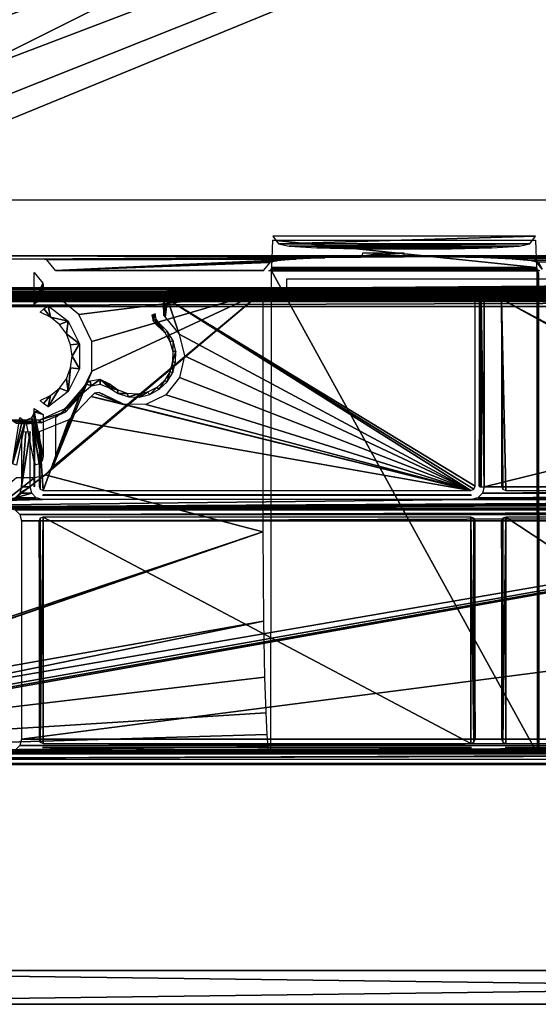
# Model space of a CAD drawing. Header units: millimetres. Extents: x -163 to 163, y -244 to 160.
# Tile 7 of 16: x -101 to -39, y -244 to -126. Entities that reach past the tile are written whole.
import ezdxf

# ---------------------------------------------------------------- set-up
doc = ezdxf.new("R2010")
doc.units = ezdxf.units.MM
doc.header["$LTSCALE"] = 159.143519
for name, color, linetype in [('1', 7, 'CONTINUOUS'), ('101', 7, 'CONTINUOUS'), ('105', 7, 'CONTINUOUS'), ('115', 7, 'CONTINUOUS'), ('117', 7, 'CONTINUOUS'), ('118', 7, 'CONTINUOUS'), ('119', 7, 'CONTINUOUS'), ('120', 7, 'CONTINUOUS'), ('121', 7, 'CONTINUOUS'), ('128', 7, 'CONTINUOUS'), ('130', 7, 'CONTINUOUS'), ('135', 7, 'CONTINUOUS'), ('137', 7, 'CONTINUOUS'), ('143', 7, 'CONTINUOUS'), ('149', 7, 'CONTINUOUS'), ('15', 7, 'CONTINUOUS'), ('156', 7, 'CONTINUOUS'), ('162', 7, 'CONTINUOUS'), ('170', 7, 'CONTINUOUS'), ('171', 7, 'CONTINUOUS'), ('173', 7, 'CONTINUOUS'), ('19', 7, 'CONTINUOUS'), ('26', 7, 'CONTINUOUS'), ('5', 7, 'CONTINUOUS'), ('79', 7, 'CONTINUOUS'), ('86', 7, 'CONTINUOUS'), ('88', 7, 'CONTINUOUS'), ('89', 7, 'CONTINUOUS'), ('90', 7, 'CONTINUOUS'), ('91', 7, 'CONTINUOUS'), ('92', 7, 'CONTINUOUS'), ('93', 7, 'CONTINUOUS'), ('97', 7, 'CONTINUOUS'), ('98', 7, 'CONTINUOUS')]:
    doc.layers.add(name, color=color, linetype=linetype)

msp = doc.modelspace()

# ---------------------------------------------------------------- linework, layer by layer
at = {"layer": '1', "color": 8, "linetype": 'Continuous', "true_color": 0x787878}
for points in [[(158.5, -0.02), (-158.5, -158.54), (158.5, -158.54), (158.5, -0.02)], [(-158.5, -0.02), (-158.5, -158.54), (158.5, -0.02), (-158.5, -0.02)], [(-158.5, -158.54), (-156.45, -158.59), (158.5, -158.54), (-158.5, -158.54)], [(158.5, -158.54), (-156.45, -158.59), (156.45, -158.59), (158.5, -158.54)], [(-156.45, -158.59), (-155.47, -158.88), (156.45, -158.59), (-156.45, -158.59)], [(156.45, -158.59), (-155.47, -158.88), (155.47, -158.88), (156.45, -158.59)], [(-155.47, -158.88), (-154.76, -159.61), (155.47, -158.88), (-155.47, -158.88)], [(155.47, -158.88), (-154.76, -159.61), (154.76, -159.61), (155.47, -158.88)], [(-154.76, -159.61), (-154.5, -160.59), (154.76, -159.61), (-154.76, -159.61)], [(154.76, -159.61), (-154.5, -160.59), (154.5, -160.59), (154.76, -159.61)], [(154.5, -213.69), (154.5, -160.59), (-154.5, -213.69), (154.5, -213.69)], [(154.5, -160.59), (-154.5, -160.59), (-154.5, -213.69), (154.5, -160.59)]]:
    msp.add_3dface(points, dxfattribs=at)
at = {"layer": '101', "color": 8, "linetype": 'Continuous', "true_color": 0x787878}
for points in [[(-154.75, -243.5, -50), (154.75, -243.5, -50), (-154.75, -243.5), (-154.75, -243.5, -50)], [(154.75, -243.5, -50), (154.75, -243.5), (-154.75, -243.5), (154.75, -243.5, -50)]]:
    msp.add_3dface(points, dxfattribs=at)
at = {"layer": '105', "color": 8, "linetype": 'Continuous', "true_color": 0x787878}
for points in [[(-154.75, -239.5, -50), (-154.75, -239.5), (154.75, -239.5), (-154.75, -239.5, -50)], [(154.75, -239.5, -50), (-154.75, -239.5, -50), (154.75, -239.5), (154.75, -239.5, -50)]]:
    msp.add_3dface(points, dxfattribs=at)
at = {"layer": '115', "color": 8, "linetype": 'Continuous', "true_color": 0x787878}
for points in [[(-159.36, -158.36, -60), (-159.36, 0.07, -60), (159.36, -158.36, -60), (-159.36, -158.36, -60)], [(159.36, -158.36, -60), (-159.36, 0.07, -60), (159.36, 0.07, -60), (159.36, -158.36, -60)], [(-159.07, -159.07, -60), (-159.36, -158.36, -60), (159.07, -159.07, -60), (-159.07, -159.07, -60)], [(159.07, -159.07, -60), (-159.36, -158.36, -60), (159.36, -158.36, -60), (159.07, -159.07, -60)], [(-158.36, -159.36, -60), (-159.07, -159.07, -60), (0, -159.36, -60), (-158.36, -159.36, -60)], [(0, -159.36, -60), (-159.07, -159.07, -60), (158.36, -159.36, -60), (0, -159.36, -60)], [(158.36, -159.36, -60), (-159.07, -159.07, -60), (159.07, -159.07, -60), (158.36, -159.36, -60)]]:
    msp.add_3dface(points, dxfattribs=at)
at = {"layer": '117', "color": 8, "linetype": 'Continuous', "true_color": 0x787878}
for points in [[(-69, -157.34, -44.5), (-69, -158.4, -44.5), (69, -157.34, -44.5), (-69, -157.34, -44.5)], [(-69, -158.4, -44.5), (-46.99, -158.4, -44.5), (69, -157.34, -44.5), (-69, -158.4, -44.5)], [(69, -157.34, -44.5), (-46.99, -158.4, -44.5), (46.99, -158.4, -44.5), (69, -157.34, -44.5)], [(-46.99, -158.4, -44.5), (-46.09, -158.75, -44.5), (46.99, -158.4, -44.5), (-46.99, -158.4, -44.5)], [(46.99, -158.4, -44.5), (-46.09, -158.75, -44.5), (46.09, -158.75, -44.5), (46.99, -158.4, -44.5)], [(-46.09, -158.75, -44.5), (-45.51, -159.63, -44.5), (46.09, -158.75, -44.5), (-46.09, -158.75, -44.5)], [(46.09, -158.75, -44.5), (-45.51, -159.63, -44.5), (45.51, -159.63, -44.5), (46.09, -158.75, -44.5)], [(-45.51, -159.63, -44.5), (-45.51, -182.01, -44.5), (45.51, -159.63, -44.5), (-45.51, -159.63, -44.5)], [(45.51, -159.63, -44.5), (-45.51, -182.01, -44.5), (45.51, -182.01, -44.5), (45.51, -159.63, -44.5)], [(-99.49, -175.48, -44.5), (-100.51, -182.01, -44.5), (-99.49, -182.01, -44.5), (-99.49, -175.48, -44.5)], [(-100, -175.5, -44.5), (-100.51, -182.01, -44.5), (-99.49, -175.48, -44.5), (-100, -175.5, -44.5)], [(-100.51, -175.48, -44.5), (-100.51, -182.01, -44.5), (-100, -175.5, -44.5), (-100.51, -175.48, -44.5)], [(-99.49, -182.01, -44.5), (-100.71, -182.76, -44.5), (-99.29, -182.76, -44.5), (-99.49, -182.01, -44.5)], [(-100.51, -182.01, -44.5), (-100.71, -182.76, -44.5), (-99.49, -182.01, -44.5), (-100.51, -182.01, -44.5)], [(-45.51, -182.01, -44.5), (-45.71, -182.76, -44.5), (45.51, -182.01, -44.5), (-45.51, -182.01, -44.5)], [(45.51, -182.01, -44.5), (-45.71, -182.76, -44.5), (45.71, -182.76, -44.5), (45.51, -182.01, -44.5)], [(102.01, -183.51, -44.5), (-137.75, -184.53, -44.5), (137.75, -183.51, -44.5), (102.01, -183.51, -44.5)], [(97.99, -183.51, -44.5), (-137.75, -184.53, -44.5), (102.01, -183.51, -44.5), (97.99, -183.51, -44.5)], [(47.01, -183.51, -44.5), (-137.75, -184.53, -44.5), (97.99, -183.51, -44.5), (47.01, -183.51, -44.5)], [(-47.01, -183.51, -44.5), (-137.75, -184.53, -44.5), (47.01, -183.51, -44.5), (-47.01, -183.51, -44.5)], [(-97.99, -183.51, -44.5), (-137.75, -184.53, -44.5), (-47.01, -183.51, -44.5), (-97.99, -183.51, -44.5)], [(-102.01, -183.51, -44.5), (-137.75, -184.53, -44.5), (-97.99, -183.51, -44.5), (-102.01, -183.51, -44.5)], [(-137.75, -184.53, -44.5), (-102.01, -184.53, -44.5), (137.75, -183.51, -44.5), (-137.75, -184.53, -44.5)], [(-98.74, -183.31, -44.5), (-102.01, -183.51, -44.5), (-97.99, -183.51, -44.5), (-98.74, -183.31, -44.5)], [(-101.26, -183.31, -44.5), (-102.01, -183.51, -44.5), (-98.74, -183.31, -44.5), (-101.26, -183.31, -44.5)], [(137.75, -183.51, -44.5), (-102.01, -184.53, -44.5), (102.01, -184.53, -44.5), (137.75, -183.51, -44.5)], [(-99.29, -182.76, -44.5), (-101.26, -183.31, -44.5), (-98.74, -183.31, -44.5), (-99.29, -182.76, -44.5)], [(-100.71, -182.76, -44.5), (-101.26, -183.31, -44.5), (-99.29, -182.76, -44.5), (-100.71, -182.76, -44.5)], [(46.26, -183.31, -44.5), (-47.01, -183.51, -44.5), (47.01, -183.51, -44.5), (46.26, -183.31, -44.5)], [(-46.26, -183.31, -44.5), (-47.01, -183.51, -44.5), (46.26, -183.31, -44.5), (-46.26, -183.31, -44.5)], [(-45.71, -182.76, -44.5), (-46.26, -183.31, -44.5), (45.71, -182.76, -44.5), (-45.71, -182.76, -44.5)], [(45.71, -182.76, -44.5), (-46.26, -183.31, -44.5), (46.26, -183.31, -44.5), (45.71, -182.76, -44.5)], [(-102.01, -184.53, -44.5), (-101.26, -184.73, -44.5), (102.01, -184.53, -44.5), (-102.01, -184.53, -44.5)], [(102.01, -184.53, -44.5), (-101.26, -184.73, -44.5), (101.26, -184.73, -44.5), (102.01, -184.53, -44.5)], [(-101.26, -184.73, -44.5), (-100.71, -185.28, -44.5), (101.26, -184.73, -44.5), (-101.26, -184.73, -44.5)], [(101.26, -184.73, -44.5), (-100.71, -185.28, -44.5), (100.71, -185.28, -44.5), (101.26, -184.73, -44.5)], [(-100.71, -185.28, -44.5), (-100.51, -186.03, -44.5), (100.71, -185.28, -44.5), (-100.71, -185.28, -44.5)], [(100.71, -185.28, -44.5), (-100.51, -186.03, -44.5), (100.51, -186.03, -44.5), (100.71, -185.28, -44.5)], [(100.51, -186.03, -44.5), (-100.51, -212, -44.5), (100.51, -212, -44.5), (100.51, -186.03, -44.5)], [(-100.51, -186.03, -44.5), (-100.51, -212, -44.5), (100.51, -186.03, -44.5), (-100.51, -186.03, -44.5)], [(100.71, -212.75, -44.5), (-101.26, -213.3, -44.5), (101.26, -213.3, -44.5), (100.71, -212.75, -44.5)], [(-100.71, -212.75, -44.5), (-101.26, -213.3, -44.5), (100.71, -212.75, -44.5), (-100.71, -212.75, -44.5)], [(100.51, -212, -44.5), (-100.71, -212.75, -44.5), (100.71, -212.75, -44.5), (100.51, -212, -44.5)], [(-100.51, -212, -44.5), (-100.71, -212.75, -44.5), (100.51, -212, -44.5), (-100.51, -212, -44.5)], [(149.75, -213.5, -44.5), (-149.75, -214.37, -44.5), (0, -214.37, -44.5), (149.75, -213.5, -44.5)], [(102.01, -213.5, -44.5), (-149.75, -214.37, -44.5), (149.75, -213.5, -44.5), (102.01, -213.5, -44.5)], [(-102.01, -213.5, -44.5), (-149.75, -214.37, -44.5), (102.01, -213.5, -44.5), (-102.01, -213.5, -44.5)], [(101.26, -213.3, -44.5), (-102.01, -213.5, -44.5), (102.01, -213.5, -44.5), (101.26, -213.3, -44.5)], [(-101.26, -213.3, -44.5), (-102.01, -213.5, -44.5), (101.26, -213.3, -44.5), (-101.26, -213.3, -44.5)]]:
    msp.add_3dface(points, dxfattribs=at)
at = {"layer": '118', "color": 8, "linetype": 'Continuous', "true_color": 0x787878}
for points in [[(-153, -214.5, -50), (-153, -160.52, -50), (153, -160.52, -50), (-153, -214.5, -50)], [(-152.85, -214.85, -50), (-153, -214.5, -50), (153, -160.52, -50), (-152.85, -214.85, -50)], [(-152.5, -215, -50), (-152.85, -214.85, -50), (153, -160.52, -50), (-152.5, -215, -50)], [(152.5, -215, -50), (-152.5, -215, -50), (153, -160.52, -50), (152.5, -215, -50)]]:
    msp.add_3dface(points, dxfattribs=at)
at = {"layer": '119', "color": 8, "linetype": 'Continuous', "true_color": 0x787878}
for points in [[(-83.63, -160.19, -48), (-83.58, -161.66, -48), (-83.49, -159.84, -48), (-83.63, -160.19, -48)], [(-83.63, -161.44, -48), (-83.58, -161.66, -48), (-83.63, -160.19, -48), (-83.63, -161.44, -48)], [(-83.58, -161.66, -48), (-83.44, -161.84, -48), (-83.49, -159.84, -48), (-83.58, -161.66, -48)], [(-83.44, -161.84, -48), (-83.13, -159.69, -48), (-83.49, -159.84, -48), (-83.44, -161.84, -48)], [(-81.75, -163.88, -48), (-83.13, -159.69, -48), (-83.44, -161.84, -48), (-81.75, -163.88, -48)], [(-46.58, -181.94, -48), (-83.13, -159.69, -48), (-46.72, -182.29, -48), (-46.58, -181.94, -48)], [(-46.58, -159.7, -48), (-83.13, -159.69, -48), (-46.58, -181.94, -48), (-46.58, -159.7, -48)], [(-46.58, -159.69, -48), (-83.13, -159.69, -48), (-46.58, -159.7, -48), (-46.58, -159.69, -48)], [(-47.08, -182.44, -48), (-83.13, -159.69, -48), (-81.75, -163.88, -48), (-47.08, -182.44, -48)], [(-46.72, -182.29, -48), (-83.13, -159.69, -48), (-47.08, -182.44, -48), (-46.72, -182.29, -48)], [(-42.92, -182.44, -48), (-43.42, -159.69, -48), (-43.27, -182.3, -48), (-42.92, -182.44, -48)], [(-2.08, -182.44, -48), (-43.42, -159.69, -48), (-42.92, -182.44, -48), (-2.08, -182.44, -48)], [(-1.72, -182.29, -48), (-43.42, -159.69, -48), (-2.08, -182.44, -48), (-1.72, -182.29, -48)], [(-1.58, -181.94, -48), (-43.42, -159.69, -48), (-1.72, -182.29, -48), (-1.58, -181.94, -48)], [(-1.58, -159.7, -48), (-43.42, -159.69, -48), (-1.58, -181.94, -48), (-1.58, -159.7, -48)], [(-1.58, -159.69, -48), (-43.42, -159.69, -48), (-1.58, -159.7, -48), (-1.58, -159.69, -48)], [(-43.42, -159.69, -48), (-43.42, -159.7, -48), (-43.27, -182.3, -48), (-43.42, -159.69, -48)], [(-43.42, -159.7, -48), (-43.42, -159.7, -48), (-43.27, -182.3, -48), (-43.42, -159.7, -48)], [(-43.42, -159.7, -48), (-43.42, -181.94, -48), (-43.27, -182.3, -48), (-43.42, -159.7, -48)], [(-81.13, -166.44, -48), (-47.08, -182.44, -48), (-81.75, -163.88, -48), (-81.13, -166.44, -48)], [(-81.7, -169.02, -48), (-47.08, -182.44, -48), (-81.13, -166.44, -48), (-81.7, -169.02, -48)], [(-83.35, -171.09, -48), (-47.08, -182.44, -48), (-81.7, -169.02, -48), (-83.35, -171.09, -48)], [(-91.26, -170.8, -48), (-91.81, -170.89, -48), (-88.38, -172.2, -48), (-91.26, -170.8, -48)], [(-90.74, -171.02, -48), (-91.26, -170.8, -48), (-88.38, -172.2, -48), (-90.74, -171.02, -48)], [(-94.87, -174.04, -48), (-47.08, -182.44, -48), (-92.23, -171.27, -48), (-94.87, -174.04, -48)], [(-91.81, -170.89, -48), (-92.23, -171.27, -48), (-88.38, -172.2, -48), (-91.81, -170.89, -48)], [(-92.23, -171.27, -48), (-47.08, -182.44, -48), (-88.38, -172.2, -48), (-92.23, -171.27, -48)], [(-85.73, -172.23, -48), (-47.08, -182.44, -48), (-83.35, -171.09, -48), (-85.73, -172.23, -48)], [(-88.38, -172.2, -48), (-47.08, -182.44, -48), (-85.73, -172.23, -48), (-88.38, -172.2, -48)], [(-98.42, -175.48, -48), (-97.92, -182.44, -48), (-94.87, -174.04, -48), (-98.42, -175.48, -48)], [(-97.92, -182.44, -48), (-47.08, -182.44, -48), (-94.87, -174.04, -48), (-97.92, -182.44, -48)], [(-98.27, -182.3, -48), (-97.92, -182.44, -48), (-98.42, -175.48, -48), (-98.27, -182.3, -48)], [(-98.42, -181.94, -48), (-98.27, -182.3, -48), (-98.42, -175.48, -48), (-98.42, -181.94, -48)], [(-98.42, -186.1, -48), (-98.27, -212.35, -48), (-98.28, -185.75, -48), (-98.42, -186.1, -48)], [(-98.28, -185.75, -48), (-98.27, -212.35, -48), (-97.92, -185.6, -48), (-98.28, -185.75, -48)], [(-98.27, -212.35, -48), (-97.92, -212.5, -48), (-97.92, -185.6, -48), (-98.27, -212.35, -48)], [(-97.92, -212.5, -48), (-47.08, -212.5, -48), (-97.92, -185.6, -48), (-97.92, -212.5, -48)], [(-97.92, -185.6, -48), (-47.08, -212.5, -48), (-47.08, -185.6, -48), (-97.92, -185.6, -48)], [(-47.08, -212.5, -48), (-46.72, -212.35, -48), (-47.08, -185.6, -48), (-47.08, -212.5, -48)], [(-47.08, -185.6, -48), (-46.72, -212.35, -48), (-46.73, -185.74, -48), (-47.08, -185.6, -48)], [(-46.58, -212, -48), (-46.58, -186.1, -48), (-46.73, -185.74, -48), (-46.58, -212, -48)], [(-46.72, -212.35, -48), (-46.58, -212, -48), (-46.73, -185.74, -48), (-46.72, -212.35, -48)], [(-43.42, -186.1, -48), (-43.27, -212.35, -48), (-43.28, -185.75, -48), (-43.42, -186.1, -48)], [(-43.28, -185.75, -48), (-43.27, -212.35, -48), (-42.92, -185.6, -48), (-43.28, -185.75, -48)], [(-43.27, -212.35, -48), (-42.92, -212.5, -48), (-42.92, -185.6, -48), (-43.27, -212.35, -48)], [(-42.92, -212.5, -48), (-2.08, -212.5, -48), (-42.92, -185.6, -48), (-42.92, -212.5, -48)], [(-42.92, -185.6, -48), (-2.08, -212.5, -48), (-2.08, -185.6, -48), (-42.92, -185.6, -48)], [(-98.42, -212, -48), (-98.27, -212.35, -48), (-98.42, -186.1, -48), (-98.42, -212, -48)], [(-43.42, -212, -48), (-43.27, -212.35, -48), (-43.42, -186.1, -48), (-43.42, -212, -48)]]:
    msp.add_3dface(points, dxfattribs=at)
at = {"layer": '120', "color": 8, "linetype": 'Continuous', "true_color": 0x787878}
for points in [[(-97.99, -213, -45), (-47.01, -213, -45), (-97.92, -213, -47.5), (-97.99, -213, -45)], [(-97.92, -213, -47.5), (-47.01, -213, -45), (-47.08, -213, -47.5), (-97.92, -213, -47.5)], [(-42.99, -213, -45), (-2.01, -213, -45), (-42.92, -213, -47.5), (-42.99, -213, -45)], [(-42.92, -213, -47.5), (-2.01, -213, -45), (-2.08, -213, -47.5), (-42.92, -213, -47.5)]]:
    msp.add_3dface(points, dxfattribs=at)
at = {"layer": '121', "color": 8, "linetype": 'Continuous', "true_color": 0x787878}
for points in [[(-152.5, -215, -50), (152.5, -215, -50), (-149.75, -214.87, -44.99), (-152.5, -215, -50)], [(-149.75, -214.87, -44.99), (152.5, -215, -50), (0, -214.87, -44.99), (-149.75, -214.87, -44.99)]]:
    msp.add_3dface(points, dxfattribs=at)
at = {"layer": '128', "color": 8, "linetype": 'Continuous', "true_color": 0x787878}
for points in [[(-93.15, -170.49, -41.6), (-93.21, -170.26, -36.74), (-95.37, -172.73, -36.74), (-93.15, -170.49, -41.6)], [(-93.08, -170.75, -47.03), (-93.15, -170.49, -41.6), (-95.37, -172.73, -36.74), (-93.08, -170.75, -47.03)], [(-95.25, -173.09, -47.03), (-93.08, -170.75, -47.03), (-95.37, -172.73, -36.74), (-95.25, -173.09, -47.03)], [(-98.36, -174.08, -36.74), (-95.25, -173.09, -47.03), (-95.37, -172.73, -36.74), (-98.36, -174.08, -36.74)], [(-98.16, -174.41, -47.03), (-95.25, -173.09, -47.03), (-98.36, -174.08, -36.74), (-98.16, -174.41, -47.03)], [(-100.46, -174.48, -43.53), (-100, -174.5, -43.53), (-101.64, -174.08, -36.74), (-100.46, -174.48, -43.53)], [(-101.08, -174.43, -43.71), (-100.46, -174.48, -43.53), (-101.64, -174.08, -36.74), (-101.08, -174.43, -43.71)], [(-100, -174.5, -43.53), (-99.54, -174.48, -43.53), (-101.64, -174.08, -36.74), (-100, -174.5, -43.53)], [(-99.54, -174.48, -43.53), (-98.92, -174.43, -43.71), (-101.64, -174.08, -36.74), (-99.54, -174.48, -43.53)], [(-101.64, -174.08, -36.74), (-98.42, -174.36, -44.23), (-98.36, -174.08, -36.74), (-101.64, -174.08, -36.74)], [(-98.92, -174.43, -43.71), (-98.42, -174.36, -44.23), (-101.64, -174.08, -36.74), (-98.92, -174.43, -43.71)], [(-98.42, -174.36, -44.23), (-98.21, -174.35, -45), (-98.36, -174.08, -36.74), (-98.42, -174.36, -44.23)], [(-98.21, -174.35, -45), (-98.18, -174.38, -46.06), (-98.36, -174.08, -36.74), (-98.21, -174.35, -45)], [(-98.18, -174.38, -46.06), (-98.16, -174.41, -47.03), (-98.36, -174.08, -36.74), (-98.18, -174.38, -46.06)]]:
    msp.add_3dface(points, dxfattribs=at)
at = {"layer": '130', "color": 8, "linetype": 'Continuous', "true_color": 0x787878}
for points in [[(-84.04, -162.63, -47.03), (-84.21, -162.74, -41.64), (-83.48, -163.68, -36.74), (-84.04, -162.63, -47.03)], [(-83.13, -163.54, -47.03), (-84.04, -162.63, -47.03), (-83.48, -163.68, -36.74), (-83.13, -163.54, -47.03)], [(-84.21, -162.74, -41.64), (-84.37, -162.84, -36.74), (-83.48, -163.68, -36.74), (-84.21, -162.74, -41.64)], [(-82.85, -164.74, -36.74), (-83.13, -163.54, -47.03), (-83.48, -163.68, -36.74), (-82.85, -164.74, -36.74)], [(-82.49, -164.66, -47.03), (-83.13, -163.54, -47.03), (-82.85, -164.74, -36.74), (-82.49, -164.66, -47.03)], [(-82.53, -165.92, -36.74), (-82.49, -164.66, -47.03), (-82.85, -164.74, -36.74), (-82.53, -165.92, -36.74)], [(-82.17, -165.9, -47.03), (-82.49, -164.66, -47.03), (-82.53, -165.92, -36.74), (-82.17, -165.9, -47.03)], [(-82.18, -167.19, -47.03), (-82.17, -165.9, -47.03), (-82.54, -167.15, -36.74), (-82.18, -167.19, -47.03)], [(-82.54, -167.15, -36.74), (-82.17, -165.9, -47.03), (-82.53, -165.92, -36.74), (-82.54, -167.15, -36.74)], [(-82.88, -168.33, -36.74), (-82.53, -168.43, -47.03), (-82.54, -167.15, -36.74), (-82.88, -168.33, -36.74)], [(-82.53, -168.43, -47.03), (-82.18, -167.19, -47.03), (-82.54, -167.15, -36.74), (-82.53, -168.43, -47.03)], [(-83.52, -169.37, -36.74), (-83.19, -169.53, -47.03), (-82.88, -168.33, -36.74), (-83.52, -169.37, -36.74)], [(-83.19, -169.53, -47.03), (-82.53, -168.43, -47.03), (-82.88, -168.33, -36.74), (-83.19, -169.53, -47.03)], [(-84.43, -170.2, -36.74), (-84.12, -170.42, -47.03), (-83.52, -169.37, -36.74), (-84.43, -170.2, -36.74)], [(-84.12, -170.42, -47.03), (-83.19, -169.53, -47.03), (-83.52, -169.37, -36.74), (-84.12, -170.42, -47.03)], [(-90.09, -169.78, -36.74), (-90.1, -170, -41.6), (-89.1, -170.49, -36.74), (-90.09, -169.78, -36.74)], [(-90.1, -170, -41.6), (-90.1, -170.25, -47.03), (-89.1, -170.49, -36.74), (-90.1, -170, -41.6)], [(-90.1, -170.25, -47.03), (-89.01, -170.93, -47.03), (-89.1, -170.49, -36.74), (-90.1, -170.25, -47.03)], [(-89.1, -170.49, -36.74), (-89.01, -170.93, -47.03), (-87.94, -170.91, -36.74), (-89.1, -170.49, -36.74)], [(-86.72, -171, -36.74), (-86.5, -171.34, -47.03), (-85.52, -170.76, -36.74), (-86.72, -171, -36.74)], [(-86.5, -171.34, -47.03), (-85.24, -171.04, -47.03), (-85.52, -170.76, -36.74), (-86.5, -171.34, -47.03)], [(-85.52, -170.76, -36.74), (-85.24, -171.04, -47.03), (-84.43, -170.2, -36.74), (-85.52, -170.76, -36.74)], [(-85.24, -171.04, -47.03), (-84.12, -170.42, -47.03), (-84.43, -170.2, -36.74), (-85.24, -171.04, -47.03)], [(-89.01, -170.93, -47.03), (-87.78, -171.3, -47.03), (-87.94, -170.91, -36.74), (-89.01, -170.93, -47.03)], [(-87.94, -170.91, -36.74), (-87.78, -171.3, -47.03), (-86.72, -171, -36.74), (-87.94, -170.91, -36.74)], [(-87.78, -171.3, -47.03), (-86.5, -171.34, -47.03), (-86.72, -171, -36.74), (-87.78, -171.3, -47.03)]]:
    msp.add_3dface(points, dxfattribs=at)
at = {"layer": '135', "color": 8, "linetype": 'Continuous', "true_color": 0x787878}
for points in [[(-83.49, -158.51, -36.76), (-83.13, -158.69, -47.02), (-79.64, -158.53, -37.9), (-83.49, -158.51, -36.76)], [(-79.64, -158.53, -37.9), (-83.13, -158.69, -47.02), (-74.63, -158.62, -42.85), (-79.64, -158.53, -37.9)], [(-74.63, -158.62, -42.85), (-83.13, -158.69, -47.02), (-71.97, -158.65, -44.26), (-74.63, -158.62, -42.85)], [(-71.97, -158.65, -44.26), (-83.13, -158.69, -47.02), (-69, -158.65, -44.75), (-71.97, -158.65, -44.26)], [(-83.13, -158.69, -47.02), (-47.07, -158.69, -47.02), (-69, -158.65, -44.75), (-83.13, -158.69, -47.02)], [(-76.71, -158.58, -40.63), (-79.64, -158.53, -37.9), (-74.63, -158.62, -42.85), (-76.71, -158.58, -40.63)], [(-47.07, -158.69, -47.02), (-47.01, -158.66, -44.98), (-69, -158.65, -44.75), (-47.07, -158.69, -47.02)], [(-47.01, -158.66, -44.98), (-47, -158.66, -44.86), (-69, -158.65, -44.75), (-47.01, -158.66, -44.98)], [(-47, -158.66, -44.86), (-46.99, -158.65, -44.75), (-69, -158.65, -44.75), (-47, -158.66, -44.86)], [(-43.01, -158.65, -44.75), (-43, -158.66, -44.86), (-2.07, -158.69, -47.02), (-43.01, -158.65, -44.75)], [(-1.99, -158.65, -44.75), (-43.01, -158.65, -44.75), (-2, -158.66, -44.86), (-1.99, -158.65, -44.75)], [(-2, -158.66, -44.86), (-43.01, -158.65, -44.75), (-2.01, -158.66, -44.98), (-2, -158.66, -44.86)], [(-2.01, -158.66, -44.98), (-43.01, -158.65, -44.75), (-2.07, -158.69, -47.02), (-2.01, -158.66, -44.98)], [(-43, -158.66, -44.86), (-42.99, -158.66, -44.98), (-2.07, -158.69, -47.02), (-43, -158.66, -44.86)], [(-2.07, -158.69, -47.02), (-42.99, -158.66, -44.98), (-42.93, -158.69, -47.02), (-2.07, -158.69, -47.02)]]:
    msp.add_3dface(points, dxfattribs=at)
at = {"layer": '137', "color": 8, "linetype": 'Continuous', "true_color": 0x787878}
for points in [[(-158.36, -159.86, -59.51), (0, -159.86, -59.51), (-153.53, -160, -51.5), (-158.36, -159.86, -59.51)], [(-153.53, -160, -51.5), (0, -159.86, -59.51), (-153.18, -160, -51.36), (-153.53, -160, -51.5)], [(-153.18, -160, -51.36), (0, -159.86, -59.51), (-153.03, -160.01, -51.01), (-153.18, -160, -51.36)], [(-153.03, -160.01, -51.01), (0, -159.86, -59.51), (-153.01, -160.02, -50.49), (-153.03, -160.01, -51.01)], [(-153.01, -160.02, -50.49), (0, -159.86, -59.51), (153.01, -160.02, -50.49), (-153.01, -160.02, -50.49)]]:
    msp.add_3dface(points, dxfattribs=at)
at = {"layer": '143', "color": 8, "linetype": 'Continuous', "true_color": 0x787878}
for points in [[(-84.63, -161.44, -47.03), (-84.82, -161.54, -41.64), (-84.83, -162.3, -36.74), (-84.63, -161.44, -47.03)], [(-84.48, -162.1, -47.04), (-84.63, -161.44, -47.03), (-84.83, -162.3, -36.74), (-84.48, -162.1, -47.04)], [(-84.82, -161.54, -41.64), (-84.99, -161.62, -36.74), (-84.83, -162.3, -36.74), (-84.82, -161.54, -41.64)], [(-84.63, -162.6, -36.74), (-84.48, -162.1, -47.04), (-84.83, -162.3, -36.74), (-84.63, -162.6, -36.74)], [(-84.37, -162.84, -36.74), (-84.48, -162.1, -47.04), (-84.63, -162.6, -36.74), (-84.37, -162.84, -36.74)], [(-84.21, -162.74, -41.64), (-84.04, -162.63, -47.03), (-84.48, -162.1, -47.04), (-84.21, -162.74, -41.64)], [(-84.37, -162.84, -36.74), (-84.21, -162.74, -41.64), (-84.48, -162.1, -47.04), (-84.37, -162.84, -36.74)]]:
    msp.add_3dface(points, dxfattribs=at)
at = {"layer": '149', "color": 8, "linetype": 'Continuous', "true_color": 0x787878}
for points in [[(-158.36, -159.71, -59.86), (-158.36, -159.36, -60), (158.36, -159.71, -59.86), (-158.36, -159.71, -59.86)], [(-158.36, -159.36, -60), (0, -159.36, -60), (158.36, -159.71, -59.86), (-158.36, -159.36, -60)], [(158.36, -159.86, -59.51), (0, -159.86, -59.51), (-158.36, -159.71, -59.86), (158.36, -159.86, -59.51)], [(158.36, -159.86, -59.51), (-158.36, -159.71, -59.86), (158.36, -159.71, -59.86), (158.36, -159.86, -59.51)], [(0, -159.86, -59.51), (-158.36, -159.86, -59.51), (-158.36, -159.71, -59.86), (0, -159.86, -59.51)]]:
    msp.add_3dface(points, dxfattribs=at)
at = {"layer": '15', "color": 8, "linetype": 'Continuous', "true_color": 0x787878}
for points in [[(-70.62, -152.7, -4.18), (-39.26, -155.96, -4.06), (-70.74, -155.96, -4.06), (-70.62, -152.7, -4.18)], [(-39.38, -152.7, -4.18), (-39.26, -155.96, -4.06), (-70.62, -152.7, -4.18), (-39.38, -152.7, -4.18)], [(-71.08, -156.33, -4.05), (-70.92, -156.26, -4.05), (-70.79, -156.33, -4.05), (-71.08, -156.33, -4.05)], [(-70.92, -156.26, -4.05), (-70.78, -156.13, -4.06), (-39.08, -156.26, -4.05), (-70.92, -156.26, -4.05)], [(-70.79, -156.33, -4.05), (-70.92, -156.26, -4.05), (-39.21, -156.33, -4.05), (-70.79, -156.33, -4.05)], [(-39.21, -156.33, -4.05), (-70.92, -156.26, -4.05), (-38.92, -156.33, -4.05), (-39.21, -156.33, -4.05)], [(-38.92, -156.33, -4.05), (-70.92, -156.26, -4.05), (-39.08, -156.26, -4.05), (-38.92, -156.33, -4.05)], [(-70.86, -213.74, -2.04), (-70.79, -156.33, -4.05), (-39.14, -213.74, -2.04), (-70.86, -213.74, -2.04)], [(-39.14, -213.74, -2.04), (-70.79, -156.33, -4.05), (-39.21, -156.33, -4.05), (-39.14, -213.74, -2.04)], [(-70.78, -156.05, -4.06), (-70.77, -156.04, -4.06), (-39.22, -156.13, -4.06), (-70.78, -156.05, -4.06)], [(-70.78, -156.07, -4.06), (-70.78, -156.05, -4.06), (-39.22, -156.13, -4.06), (-70.78, -156.07, -4.06)], [(-70.78, -156.1, -4.06), (-70.78, -156.07, -4.06), (-39.22, -156.13, -4.06), (-70.78, -156.1, -4.06)], [(-70.78, -156.13, -4.06), (-70.78, -156.1, -4.06), (-39.22, -156.13, -4.06), (-70.78, -156.13, -4.06)], [(-39.08, -156.26, -4.05), (-70.78, -156.13, -4.06), (-39.22, -156.13, -4.06), (-39.08, -156.26, -4.05)], [(-70.77, -155.99, -4.06), (-39.24, -155.98, -4.06), (-39.23, -156.03, -4.06), (-70.77, -155.99, -4.06)], [(-70.76, -155.98, -4.06), (-39.24, -155.98, -4.06), (-70.77, -155.99, -4.06), (-70.76, -155.98, -4.06)], [(-70.77, -156, -4.06), (-70.77, -155.99, -4.06), (-39.23, -156.03, -4.06), (-70.77, -156, -4.06)], [(-70.77, -156.01, -4.06), (-70.77, -156, -4.06), (-39.23, -156.03, -4.06), (-70.77, -156.01, -4.06)], [(-70.77, -156, -4.06), (-70.77, -156, -4.06), (-39.23, -156.03, -4.06), (-70.77, -156, -4.06)], [(-70.77, -156.01, -4.06), (-70.77, -156.01, -4.06), (-39.23, -156.03, -4.06), (-70.77, -156.01, -4.06)], [(-70.77, -156.02, -4.06), (-70.77, -156.01, -4.06), (-39.23, -156.03, -4.06), (-70.77, -156.02, -4.06)], [(-70.77, -156.04, -4.06), (-70.77, -156.02, -4.06), (-39.23, -156.03, -4.06), (-70.77, -156.04, -4.06)], [(-39.22, -156.13, -4.06), (-70.77, -156.04, -4.06), (-39.23, -156.03, -4.06), (-39.22, -156.13, -4.06)], [(-70.75, -155.97, -4.06), (-39.24, -155.98, -4.06), (-70.76, -155.98, -4.06), (-70.75, -155.97, -4.06)], [(-70.74, -155.96, -4.06), (-39.25, -155.97, -4.06), (-70.75, -155.97, -4.06), (-70.74, -155.96, -4.06)], [(-39.25, -155.97, -4.06), (-39.24, -155.98, -4.06), (-70.75, -155.97, -4.06), (-39.25, -155.97, -4.06)], [(-39.26, -155.96, -4.06), (-39.25, -155.97, -4.06), (-70.74, -155.96, -4.06), (-39.26, -155.96, -4.06)]]:
    msp.add_3dface(points, dxfattribs=at)
at = {"layer": '156', "color": 8, "linetype": 'Continuous', "true_color": 0x787878}
for points in [[(-92.84, -169.78, -36.74), (-92.24, -169.99, -47.05), (-92.35, -169.44, -36.74), (-92.84, -169.78, -36.74)], [(-92.35, -169.44, -36.74), (-92.24, -169.99, -47.05), (-91.17, -169.25, -36.74), (-92.35, -169.44, -36.74)], [(-92.24, -169.99, -47.05), (-91.14, -169.81, -47.05), (-91.17, -169.25, -36.74), (-92.24, -169.99, -47.05)], [(-90.1, -170.25, -47.03), (-90.1, -170, -41.6), (-91.17, -169.25, -36.74), (-90.1, -170.25, -47.03)], [(-91.14, -169.81, -47.05), (-90.1, -170.25, -47.03), (-91.17, -169.25, -36.74), (-91.14, -169.81, -47.05)], [(-90.1, -170, -41.6), (-90.09, -169.78, -36.74), (-91.17, -169.25, -36.74), (-90.1, -170, -41.6)], [(-93.21, -170.26, -36.74), (-93.15, -170.49, -41.6), (-92.84, -169.78, -36.74), (-93.21, -170.26, -36.74)], [(-93.15, -170.49, -41.6), (-93.08, -170.75, -47.03), (-92.84, -169.78, -36.74), (-93.15, -170.49, -41.6)], [(-93.08, -170.75, -47.03), (-92.24, -169.99, -47.05), (-92.84, -169.78, -36.74), (-93.08, -170.75, -47.03)]]:
    msp.add_3dface(points, dxfattribs=at)
at = {"layer": '162', "color": 8, "linetype": 'Continuous', "true_color": 0x787878}
for points in [[(-46.01, -182.01, -44.99), (-46.01, -159.66, -44.99), (-46.08, -181.94, -47.51), (-46.01, -182.01, -44.99)], [(-46.01, -159.66, -44.99), (-46.08, -159.7, -47.51), (-46.08, -181.94, -47.51), (-46.01, -159.66, -44.99)]]:
    msp.add_3dface(points, dxfattribs=at)
at = {"layer": '170', "color": 8, "linetype": 'Continuous', "true_color": 0x787878}
for points in [[(-97.99, -183.01, -44.99), (-47.01, -183.01, -44.99), (-97.92, -182.94, -47.51), (-97.99, -183.01, -44.99)], [(-97.92, -182.94, -47.51), (-47.01, -183.01, -44.99), (-47.08, -182.94, -47.51), (-97.92, -182.94, -47.51)]]:
    msp.add_3dface(points, dxfattribs=at)
at = {"layer": '171', "color": 8, "linetype": 'Continuous', "true_color": 0x787878}
for points in [[(-98.99, -175.32, -44.99), (-98.99, -182.01, -44.99), (-98.95, -175.36, -46.32), (-98.99, -175.32, -44.99)], [(-98.99, -182.01, -44.99), (-98.92, -175.39, -47.51), (-98.95, -175.36, -46.32), (-98.99, -182.01, -44.99)], [(-98.92, -175.44, -47.51), (-98.92, -175.39, -47.51), (-98.99, -182.01, -44.99), (-98.92, -175.44, -47.51)], [(-98.92, -175.48, -47.51), (-98.92, -175.44, -47.51), (-98.99, -182.01, -44.99), (-98.92, -175.48, -47.51)], [(-98.92, -181.94, -47.51), (-98.92, -175.48, -47.51), (-98.99, -182.01, -44.99), (-98.92, -181.94, -47.51)]]:
    msp.add_3dface(points, dxfattribs=at)
at = {"layer": '173', "color": 8, "linetype": 'Continuous', "true_color": 0x787878}
for points in [[(-45.97, -159.65, -44.8), (-46.01, -159.66, -44.99), (-45.86, -182.01, -44.64), (-45.97, -159.65, -44.8)], [(-46.01, -159.66, -44.99), (-46.01, -182.01, -44.99), (-45.86, -182.01, -44.64), (-46.01, -159.66, -44.99)], [(-45.86, -159.64, -44.64), (-45.97, -159.65, -44.8), (-45.86, -182.01, -44.64), (-45.86, -159.64, -44.64)], [(-45.51, -182.01, -44.5), (-45.51, -159.63, -44.5), (-45.86, -159.64, -44.64), (-45.51, -182.01, -44.5)], [(-45.51, -182.01, -44.5), (-45.86, -159.64, -44.64), (-45.86, -182.01, -44.64), (-45.51, -182.01, -44.5)]]:
    msp.add_3dface(points, dxfattribs=at)
at = {"layer": '19', "color": 8, "linetype": 'Continuous', "true_color": 0x787878}
for points in [[(-101.5, -154.95, -35.18), (-125.3, -154.51, -45.26), (-100.52, -154.94, -35.43), (-101.5, -154.95, -35.18)], [(-100.52, -154.94, -35.43), (-125.3, -154.51, -45.26), (-57.66, -154.68, -41.28), (-100.52, -154.94, -35.43)], [(-57.66, -154.68, -41.28), (-125.3, -154.51, -45.26), (-55.01, -154.67, -41.5), (-57.66, -154.68, -41.28)], [(-125.3, -154.51, -45.26), (125.3, -154.51, -45.26), (-55.01, -154.67, -41.5), (-125.3, -154.51, -45.26)], [(-99.48, -154.94, -35.43), (-100.52, -154.94, -35.43), (-57.66, -154.68, -41.28), (-99.48, -154.94, -35.43)], [(-98.5, -154.95, -35.18), (-99.48, -154.94, -35.43), (-57.66, -154.68, -41.28), (-98.5, -154.95, -35.18)], [(-97.77, -154.98, -34.47), (-98.5, -154.95, -35.18), (-57.66, -154.68, -41.28), (-97.77, -154.98, -34.47)], [(-97.48, -155.02, -33.5), (-97.77, -154.98, -34.47), (-57.66, -154.68, -41.28), (-97.48, -155.02, -33.5)], [(-60.14, -154.71, -40.66), (-97.48, -155.02, -33.5), (-57.66, -154.68, -41.28), (-60.14, -154.71, -40.66)], [(-64.43, -154.81, -38.44), (-97.48, -155.02, -33.5), (-60.14, -154.71, -40.66), (-64.43, -154.81, -38.44)], [(-67.84, -154.96, -35.05), (-97.48, -155.02, -33.5), (-64.43, -154.81, -38.44), (-67.84, -154.96, -35.05)], [(-96.47, -156.29, -4.39), (-97.48, -155.02, -33.5), (-67.84, -154.96, -35.05), (-96.47, -156.29, -4.39)], [(-70.09, -155.14, -30.81), (-96.47, -156.29, -4.39), (-67.84, -154.96, -35.05), (-70.09, -155.14, -30.81)], [(-70.98, -155.35, -26.08), (-96.47, -156.29, -4.39), (-70.09, -155.14, -30.81), (-70.98, -155.35, -26.08)], [(-71.73, -156.28, -4.62), (-96.47, -156.29, -4.39), (-70.98, -155.35, -26.08), (-71.73, -156.28, -4.62)], [(-55.01, -154.67, -41.5), (125.3, -154.51, -45.26), (-54.99, -154.67, -41.5), (-55.01, -154.67, -41.5)], [(-54.99, -154.67, -41.5), (125.3, -154.51, -45.26), (-52.42, -154.68, -41.29), (-54.99, -154.67, -41.5)], [(-52.42, -154.68, -41.29), (125.3, -154.51, -45.26), (-49.86, -154.71, -40.66), (-52.42, -154.68, -41.29)], [(-49.86, -154.71, -40.66), (125.3, -154.51, -45.26), (-45.59, -154.81, -38.45), (-49.86, -154.71, -40.66)], [(-45.59, -154.81, -38.45), (125.3, -154.51, -45.26), (-42.17, -154.96, -35.07), (-45.59, -154.81, -38.45)], [(-42.17, -154.96, -35.07), (125.3, -154.51, -45.26), (-39.91, -155.14, -30.83), (-42.17, -154.96, -35.07)], [(-39.91, -155.14, -30.83), (125.3, -154.51, -45.26), (-39.02, -155.35, -26.08), (-39.91, -155.14, -30.83)], [(-71.73, -156.29, -4.51), (-96.47, -156.29, -4.39), (-71.73, -156.28, -4.62), (-71.73, -156.29, -4.51)], [(-71.71, -156.29, -4.39), (-96.47, -156.29, -4.39), (-71.73, -156.29, -4.51), (-71.71, -156.29, -4.39)]]:
    msp.add_3dface(points, dxfattribs=at)
at = {"layer": '26', "color": 8, "linetype": 'Continuous', "true_color": 0x787878}
for points in [[(-39.38, -152.22, -4.7), (-70.62, -152.22, -4.7), (-69.94, -153.15, -26.04), (-39.38, -152.22, -4.7)], [(-40.06, -153.15, -26.04), (-39.38, -152.22, -4.7), (-69.94, -153.15, -26.04), (-40.06, -153.15, -26.04)], [(-68.67, -153.39, -31.62), (-40.06, -153.15, -26.04), (-69.94, -153.15, -26.04), (-68.67, -153.39, -31.62)], [(-41.33, -153.39, -31.62), (-40.06, -153.15, -26.04), (-68.67, -153.39, -31.62), (-41.33, -153.39, -31.62)], [(-65.4, -153.6, -36.3), (-41.33, -153.39, -31.62), (-68.67, -153.39, -31.62), (-65.4, -153.6, -36.3)], [(-44.6, -153.6, -36.3), (-41.33, -153.39, -31.62), (-65.4, -153.6, -36.3), (-44.6, -153.6, -36.3)], [(-60.62, -153.73, -39.41), (-44.6, -153.6, -36.3), (-65.4, -153.6, -36.3), (-60.62, -153.73, -39.41)], [(-49.39, -153.73, -39.42), (-44.6, -153.6, -36.3), (-60.62, -153.73, -39.41), (-49.39, -153.73, -39.42)], [(-55.01, -153.78, -40.51), (-49.39, -153.73, -39.42), (-60.62, -153.73, -39.41), (-55.01, -153.78, -40.51)], [(-54.99, -153.78, -40.51), (-49.39, -153.73, -39.42), (-55.01, -153.78, -40.51), (-54.99, -153.78, -40.51)]]:
    msp.add_3dface(points, dxfattribs=at)
at = {"layer": '5', "color": 8, "linetype": 'Continuous', "true_color": 0x787878}
for points in [[(-144.63, -37.21, -2), (144.63, -37.21, -2), (-144.63, -128.6, -2), (-144.63, -37.21, -2)], [(-144.63, -128.6, -2), (144.63, -37.21, -2), (-143.68, -134.57, -2), (-144.63, -128.6, -2)], [(-143.68, -134.57, -2), (144.63, -37.21, -2), (-140.94, -139.96, -2), (-143.68, -134.57, -2)], [(-140.94, -139.96, -2), (144.63, -37.21, -2), (-136.66, -144.24, -2), (-140.94, -139.96, -2)], [(-136.66, -144.24, -2), (144.63, -37.21, -2), (-131.27, -146.98, -2), (-136.66, -144.24, -2)], [(-131.27, -146.98, -2), (144.63, -37.21, -2), (-125.3, -147.93, -2), (-131.27, -146.98, -2)], [(-125.3, -147.93, -2), (144.63, -37.21, -2), (125.3, -147.93, -2), (-125.3, -147.93, -2)], [(-71.82, -158.79, -2), (-71.82, -187.35, -2), (-97.68, -180.57, -2), (-71.82, -158.79, -2)], [(-96.77, -179.65, -2), (-71.82, -158.79, -2), (-97.68, -180.57, -2), (-96.77, -179.65, -2)], [(-92.13, -168.28, -2), (-71.82, -158.79, -2), (-96.77, -179.65, -2), (-92.13, -168.28, -2)], [(-96.43, -159.27, -2), (-71.82, -158.79, -2), (-93.67, -161.51, -2), (-96.43, -159.27, -2)], [(-96.43, -158.79, -2), (-71.82, -158.79, -2), (-96.43, -159.27, -2), (-96.43, -158.79, -2)], [(-93.67, -161.51, -2), (-71.82, -158.79, -2), (-92.13, -164.72, -2), (-93.67, -161.51, -2)], [(-92.13, -164.72, -2), (-71.82, -158.79, -2), (-92.13, -168.28, -2), (-92.13, -164.72, -2)], [(-93.67, -171.49, -2), (-92.13, -168.28, -2), (-96.77, -179.65, -2), (-93.67, -171.49, -2)], [(-96.43, -178.38, -2), (-93.67, -171.49, -2), (-96.77, -179.65, -2), (-96.43, -178.38, -2)], [(-96.43, -173.73, -2), (-93.67, -171.49, -2), (-96.43, -178.38, -2), (-96.43, -173.73, -2)], [(-97.68, -180.57, -2), (-71.82, -187.35, -2), (-133.25, -207.96, -2), (-97.68, -180.57, -2)], [(-98.92, -180.91, -2), (-97.68, -180.57, -2), (-133.25, -207.96, -2), (-98.92, -180.91, -2)], [(-101.08, -180.91, -2), (-98.92, -180.91, -2), (-133.25, -207.96, -2), (-101.08, -180.91, -2)], [(-135.48, -209.25, -2), (-71.82, -187.35, -2), (-71.75, -197.97, -2), (-135.48, -209.25, -2)], [(-134.28, -208.75, -2), (-71.82, -187.35, -2), (-135.48, -209.25, -2), (-134.28, -208.75, -2)], [(-133.25, -207.96, -2), (-71.82, -187.35, -2), (-134.28, -208.75, -2), (-133.25, -207.96, -2)], [(-71.61, -204.62, -2), (-148.85, -213.74, -2), (-71.75, -197.97, -2), (-71.61, -204.62, -2)], [(-148.85, -213.74, -2), (-135.48, -209.25, -2), (-71.75, -197.97, -2), (-148.85, -213.74, -2)], [(-71.47, -208.87, -2), (-148.85, -213.74, -2), (-71.61, -204.62, -2), (-71.47, -208.87, -2)], [(-71.34, -211.44, -2), (-148.85, -213.74, -2), (-71.47, -208.87, -2), (-71.34, -211.44, -2)], [(-71.23, -212.89, -2), (-148.85, -213.74, -2), (-71.34, -211.44, -2), (-71.23, -212.89, -2)], [(-71.15, -213.74, -2), (-148.85, -213.74, -2), (-71.23, -212.89, -2), (-71.15, -213.74, -2)]]:
    msp.add_3dface(points, dxfattribs=at)
at = {"layer": '79', "color": 8, "linetype": 'Continuous', "true_color": 0x787878}
for points in [[(-154.5, -213.69), (-39.14, -213.74, -2.04), (-39.07, -213.74, -2.04), (-154.5, -213.69)], [(-154.5, -213.69), (-71.15, -213.74, -2), (-39.14, -213.74, -2.04), (-154.5, -213.69)], [(-39, -213.74, -2.02), (-154.5, -213.69), (-39.07, -213.74, -2.04), (-39, -213.74, -2.02)], [(-38.93, -213.74, -2.01), (-154.5, -213.69), (-39, -213.74, -2.02), (-38.93, -213.74, -2.01)], [(-154.5, -213.69), (-148.85, -213.74, -2), (-71.15, -213.74, -2), (-154.5, -213.69)], [(-38.85, -213.74, -2), (-154.5, -213.69), (-38.93, -213.74, -2.01), (-38.85, -213.74, -2)], [(-154.5, -213.69), (-38.85, -213.74, -2), (148.85, -213.74, -2), (-154.5, -213.69)], [(154.5, -213.69), (-154.5, -213.69), (148.85, -213.74, -2), (154.5, -213.69)], [(-39.14, -213.74, -2.04), (-71.15, -213.74, -2), (-71.07, -213.74, -2.01), (-39.14, -213.74, -2.04)], [(-71.07, -213.74, -2.01), (-71, -213.74, -2.02), (-70.86, -213.74, -2.04), (-71.07, -213.74, -2.01)], [(-70.86, -213.74, -2.04), (-39.14, -213.74, -2.04), (-71.07, -213.74, -2.01), (-70.86, -213.74, -2.04)], [(-70.93, -213.74, -2.04), (-70.86, -213.74, -2.04), (-71, -213.74, -2.02), (-70.93, -213.74, -2.04)]]:
    msp.add_3dface(points, dxfattribs=at)
at = {"layer": '86', "color": 8, "linetype": 'Continuous', "true_color": 0x787878}
for points in [[(-98.29, -161.25, -33.52), (-97.83, -160.87, -18.71), (-97.04, -161.84, -33.52), (-98.29, -161.25, -33.52)], [(-97.83, -160.87, -18.71), (-97.34, -160.5, -3.45), (-97.04, -161.84, -33.52), (-97.83, -160.87, -18.71)], [(-97.34, -160.5, -3.45), (-94.94, -162.31, -3.45), (-97.04, -161.84, -33.52), (-97.34, -160.5, -3.45)], [(-97.04, -161.84, -33.52), (-94.94, -162.31, -3.45), (-95.98, -162.72, -33.52), (-97.04, -161.84, -33.52)], [(-95.98, -162.72, -33.52), (-94.94, -162.31, -3.45), (-95.17, -163.84, -33.52), (-95.98, -162.72, -33.52)], [(-94.94, -162.31, -3.45), (-93.61, -165, -3.45), (-95.17, -163.84, -33.52), (-94.94, -162.31, -3.45)], [(-95.17, -163.84, -33.52), (-93.61, -165, -3.45), (-94.66, -165.13, -33.52), (-95.17, -163.84, -33.52)], [(-94.66, -165.13, -33.52), (-93.61, -165, -3.45), (-94.48, -166.5, -33.52), (-94.66, -165.13, -33.52)], [(-93.61, -165, -3.45), (-93.61, -168, -3.45), (-94.48, -166.5, -33.52), (-93.61, -165, -3.45)], [(-94.48, -166.5, -33.52), (-93.61, -168, -3.45), (-94.66, -167.87, -33.52), (-94.48, -166.5, -33.52)], [(-94.66, -167.87, -33.52), (-94.94, -170.69, -3.45), (-95.17, -169.16, -33.52), (-94.66, -167.87, -33.52)], [(-93.61, -168, -3.45), (-94.94, -170.69, -3.45), (-94.66, -167.87, -33.52), (-93.61, -168, -3.45)], [(-95.17, -169.16, -33.52), (-94.94, -170.69, -3.45), (-95.98, -170.28, -33.52), (-95.17, -169.16, -33.52)], [(-94.94, -170.69, -3.45), (-97.34, -172.5, -3.45), (-95.98, -170.28, -33.52), (-94.94, -170.69, -3.45)], [(-95.98, -170.28, -33.52), (-97.34, -172.5, -3.45), (-97.04, -171.16, -33.52), (-95.98, -170.28, -33.52)], [(-97.87, -172.1, -19.96), (-98.29, -171.75, -33.52), (-97.04, -171.16, -33.52), (-97.87, -172.1, -19.96)], [(-97.34, -172.5, -3.45), (-97.87, -172.1, -19.96), (-97.04, -171.16, -33.52), (-97.34, -172.5, -3.45)]]:
    msp.add_3dface(points, dxfattribs=at)
at = {"layer": '88', "color": 8, "linetype": 'Continuous', "true_color": 0x787878}
for points in [[(-97.97, -157.79, -4.4), (-98.98, -160.3, -33.52), (-98.98, -156.52, -33.52), (-97.97, -157.79, -4.4)], [(-98.47, -159.94, -18.71), (-98.98, -160.3, -33.52), (-97.97, -157.79, -4.4), (-98.47, -159.94, -18.71)], [(-97.94, -158.1, -3.73), (-98.47, -159.94, -18.71), (-97.97, -157.79, -4.4), (-97.94, -158.1, -3.73)], [(-97.93, -158.79, -3.45), (-98.47, -159.94, -18.71), (-97.94, -158.1, -3.73), (-97.93, -158.79, -3.45)], [(-97.93, -159.58, -3.45), (-98.47, -159.94, -18.71), (-97.93, -158.79, -3.45), (-97.93, -159.58, -3.45)], [(-98.51, -173.03, -19.96), (-98.98, -173.08, -33.52), (-98.98, -172.7, -33.52), (-98.51, -173.03, -19.96)], [(-97.93, -173.42, -3.45), (-98.98, -173.08, -33.52), (-98.51, -173.03, -19.96), (-97.93, -173.42, -3.45)], [(-97.93, -178.38, -3.45), (-98.98, -173.08, -33.52), (-97.93, -173.42, -3.45), (-97.93, -178.38, -3.45)]]:
    msp.add_3dface(points, dxfattribs=at)
at = {"layer": '89', "color": 8, "linetype": 'Continuous', "true_color": 0x787878}
for points in [[(-100.4, -174, -33.59), (-101.57, -179.29, -3.25), (-100.72, -173.78, -33.57), (-100.4, -174, -33.59)], [(-100.02, -174.07, -33.59), (-101.57, -179.29, -3.25), (-100.4, -174, -33.59), (-100.02, -174.07, -33.59)], [(-101.08, -179.43, -3.24), (-101.57, -179.29, -3.25), (-100.02, -174.07, -33.59), (-101.08, -179.43, -3.24)]]:
    msp.add_3dface(points, dxfattribs=at)
at = {"layer": '90', "color": 8, "linetype": 'Continuous', "true_color": 0x787878}
for points in [[(-98.98, -173.08, -33.52), (-98.06, -178.91, -3.32), (-99.06, -173.46, -33.55), (-98.98, -173.08, -33.52)], [(-98.98, -173.08, -33.52), (-97.93, -178.38, -3.45), (-98.06, -178.91, -3.32), (-98.98, -173.08, -33.52)], [(-98.92, -179.43, -3.24), (-99.98, -174.07, -33.59), (-99.28, -173.78, -33.57), (-98.92, -179.43, -3.24)], [(-99.06, -173.46, -33.55), (-98.06, -178.91, -3.32), (-99.28, -173.78, -33.57), (-99.06, -173.46, -33.55)], [(-98.06, -178.91, -3.32), (-98.42, -179.29, -3.25), (-99.28, -173.78, -33.57), (-98.06, -178.91, -3.32)], [(-98.42, -179.29, -3.25), (-98.92, -179.43, -3.24), (-99.28, -173.78, -33.57), (-98.42, -179.29, -3.25)]]:
    msp.add_3dface(points, dxfattribs=at)
at = {"layer": '91', "color": 8, "linetype": 'Continuous', "true_color": 0x787878}
for points in [[(-38.77, -155.8, -4.58), (-39.52, -154.87, -26.04), (-39.36, -155.21, -26.06), (-38.77, -155.8, -4.58)], [(-38.62, -156.14, -4.6), (-38.77, -155.8, -4.58), (-39.36, -155.21, -26.06), (-38.62, -156.14, -4.6)], [(-39.02, -155.35, -26.08), (-38.62, -156.14, -4.6), (-39.36, -155.21, -26.06), (-39.02, -155.35, -26.08)]]:
    msp.add_3dface(points, dxfattribs=at)
at = {"layer": '92', "color": 8, "linetype": 'Continuous', "true_color": 0x787878}
for points in [[(-57.57, -154.23, -40.77), (-59.98, -154.23, -40.16), (-60.03, -154.58, -40.32), (-57.57, -154.23, -40.77)], [(-55.01, -154.23, -40.98), (-57.57, -154.23, -40.77), (-60.03, -154.58, -40.32), (-55.01, -154.23, -40.98)], [(-55.01, -154.55, -41.15), (-55.01, -154.23, -40.98), (-60.03, -154.58, -40.32), (-55.01, -154.55, -41.15)], [(-60.14, -154.71, -40.66), (-57.66, -154.68, -41.28), (-60.03, -154.58, -40.32), (-60.14, -154.71, -40.66)], [(-55.01, -154.67, -41.5), (-55.01, -154.55, -41.15), (-60.03, -154.58, -40.32), (-55.01, -154.67, -41.5)], [(-57.66, -154.68, -41.28), (-55.01, -154.67, -41.5), (-60.03, -154.58, -40.32), (-57.66, -154.68, -41.28)]]:
    msp.add_3dface(points, dxfattribs=at)
at = {"layer": '93', "color": 8, "linetype": 'Continuous', "true_color": 0x787878}
for points in [[(-39.14, -213.74, -2.04), (-39.21, -156.33, -4.05), (-39.19, -156.33, -4.05), (-39.14, -213.74, -2.04)], [(-39.16, -156.33, -4.05), (-39.14, -213.74, -2.04), (-39.19, -156.33, -4.05), (-39.16, -156.33, -4.05)], [(-39.07, -213.74, -2.04), (-39.14, -213.74, -2.04), (-39.16, -156.33, -4.05), (-39.07, -213.74, -2.04)], [(-39.05, -156.58, -4.01), (-39.07, -213.74, -2.04), (-39.16, -156.33, -4.05), (-39.05, -156.58, -4.01)], [(-39, -213.74, -2.02), (-39.07, -213.74, -2.04), (-39.05, -156.58, -4.01), (-39, -213.74, -2.02)]]:
    msp.add_3dface(points, dxfattribs=at)
at = {"layer": '97', "color": 8, "linetype": 'Continuous', "true_color": 0x787878}
for points in [[(154.75, -243.5, -50), (-154.75, -243.5, -50), (154.75, -239.5, -50), (154.75, -243.5, -50)], [(154.75, -239.5, -50), (-154.75, -243.5, -50), (-154.75, -239.5, -50), (154.75, -239.5, -50)]]:
    msp.add_3dface(points, dxfattribs=at)
at = {"layer": '98', "color": 8, "linetype": 'Continuous', "true_color": 0x787878}
for points in [[(154.75, -239.5), (-154.75, -239.5), (154.75, -243.5), (154.75, -239.5)], [(154.75, -243.5), (-154.75, -239.5), (-154.75, -243.5), (154.75, -243.5)]]:
    msp.add_3dface(points, dxfattribs=at)

doc.saveas('drawing.dxf')
